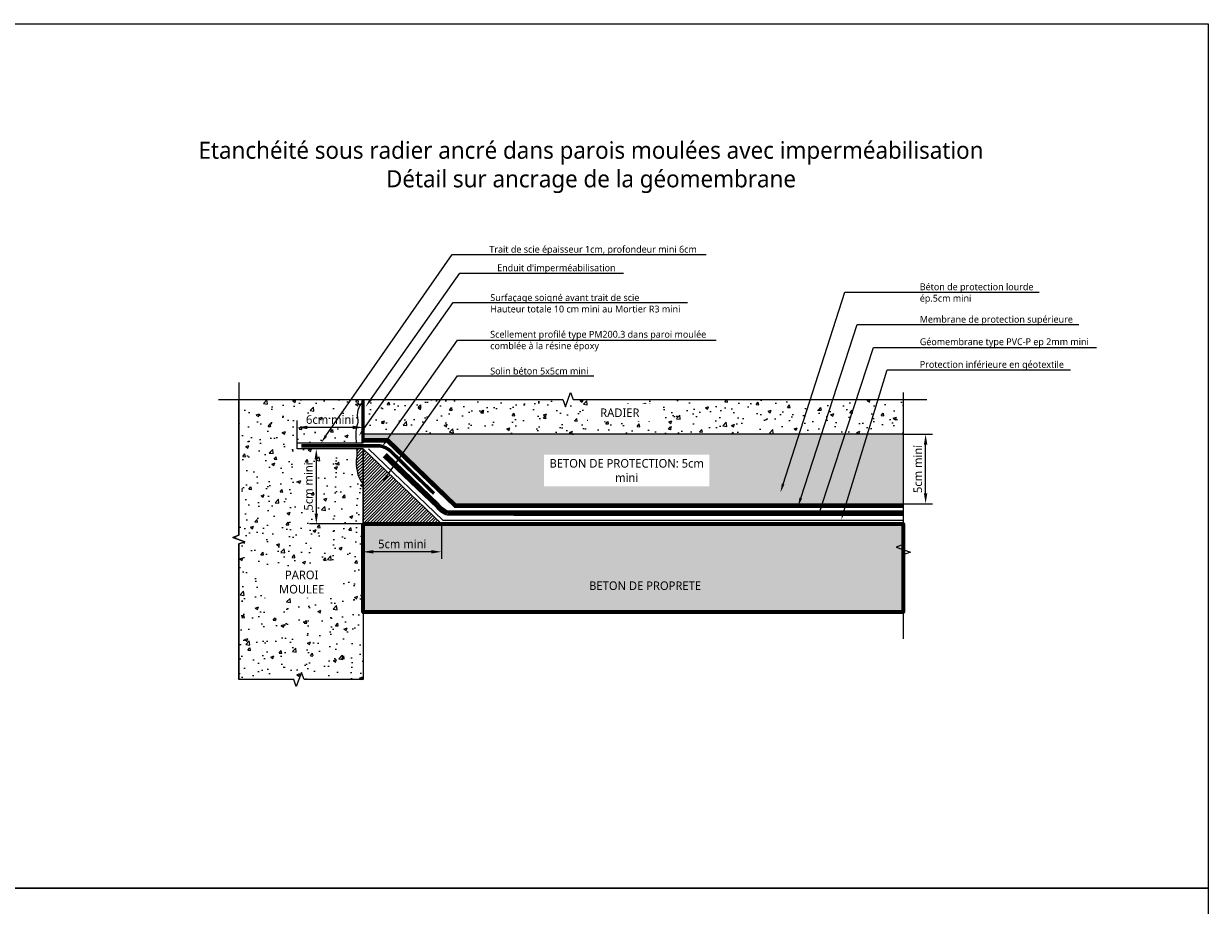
# Model space of a CAD drawing. Header units: millimetres. Extents: x -3314 to 21255525, y -15000 to 1735000.
# Tile 97 of 109: x 29501 to 29846, y 11907 to 12164. Entities that reach past the tile are written whole.
import ezdxf
from ezdxf import colors
from ezdxf.entities.mleader import LeaderData, LeaderLine
from ezdxf.math import Vec2, Vec3

# ---------------------------------------------------------------- set-up
doc = ezdxf.new("R2010")
doc.units = ezdxf.units.MM
for name, pattern in [('CACHE', [0.375, 0.25, -0.125]), ('CONTINU', [0]), ('TIRETPT', [1, 0.5, -0.25, 0, -0.25])]:
    doc.linetypes.add(name, pattern=pattern)
for name, color, linetype, lineweight in [('Dessin_AXE', 8, 'Continuous', 5), ('Dessin_HACHURES', 253, 'Continuous', 9), ('Produit_Imperméabilisation', 219, 'Continuous', 0), ('SYSTEME_DEG_ Geomembrane SYNTHETIQUE', 1, 'Continuous', 9), ('SYSTEME_DEG_Protection inferieure', 3, 'Continuous', 5), ('SYSTEME_DEG_Protection superieure', 5, 'Continuous', 9)]:
    doc.layers.add(name, color=color, linetype=linetype, lineweight=lineweight)
for name, color, linetype in [('Dessin_CONTOURS BETON', 7, 'Continuous'), ('Dessin_COTATIONS', 7, 'Continuous'), ('Dessin_TEXTES', 7, 'CONTINU'), ('GEN-_-CARTOUCHE', 7, 'Continuous'), ('Matériel_Profilé PM200', 40, 'Continuous')]:
    doc.layers.add(name, color=color, linetype=linetype)
doc.layers.add('GEN-_-FMULT', color=210, linetype='Continuous', plot=False)
doc.styles.add('Arial', font='segoeui.ttf')
doc.styles.add('txt-moyen', font='segoeui.ttf')
doc.linetypes.add('ISOLATION', pattern='A,0.0001,-0.1,[134,ltypeshp.shx,S=0.1,R=0,X=-0.1,Y=0],-0.2,[134,ltypeshp.shx,S=0.1,R=180,X=0.1,Y=0],-0.1', length=0.4001)
doc.dimstyles.new('1000F2', dxfattribs={"dimscale": 10, "dimtxt": 0.25, "dimasz": 0.3, "dimexe": 0.2, "dimexo": 0, "dimgap": 0.1, "dimtad": 1, "dimzin": 0, "dimdsep": 46, "dimtxsty": 'txt-moyen', "dimcen": 0.1, "dimclrd": 256, "dimclre": 256, "dimclrt": 256, "dimazin": 0, "dimtfac": 1, "dimtmove": 2, "dimatfit": 3, "dimfxl": 1, "dimtolj": 1, "dimtzin": 0, "dimlwd": -1, "dimlwe": -1, "dimarcsym": 0})
pattern_1 = [(50, (30701.5644, 3930.5165), (4.5546167, -0.3984771), [0.47625, -5.23875]), (355, (30701.5644, 3930.5165), (-0.8810855, 4.776421), [0.381, -4.1910146]), (100.451445, (30701.944, 3930.4832), (3.6735312, 4.3779438), [0.4047502, -4.452256]), (46.1842, (30701.5644, 3931.7865), (6.776976, -1.0510582), [0.714375, -7.858125]), (96.63556, (30702.129, 3931.699), (5.9351034, 6.185653), [0.6071256, -6.67839]), (351.18415, (30701.5644, 3931.7865), (5.9351034, 6.185653), [0.571499, -6.2864933]), (21, (30702.1994, 3931.469), (3.7903598, -2.55663), [0.47625, -5.23875]), (326, (30702.1994, 3931.469), (1.5450507, 4.6046992), [0.381, -4.191]), (71.451445, (30702.5153, 3931.256), (5.3354105, 2.0480692), [0.4047502, -4.4522484]), (37.5, (30701.5644, 3930.5165), (0.07721508, 2.11387597), [0, -4.1402, 0, -4.2545, 0, -4.206875]), (7.5, (30701.5644, 3930.5165), (1.67049156, 2.5045144), [0, -2.4257, 0, -4.04495, 0, -1.603375]), (327.5, (30700.1483, 3930.5165), (3.38976488, -0.1432186), [0, -1.5875, 0, -4.953, 0, -6.57225]), (317.5, (30699.5133, 3930.5165), (3.7032295, 0.6356623), [0, -2.06375, 0, -3.2893, 0, -4.66725])]
pattern_2 = [(50, (30701.5644, 3930.5165), (9.1092334, -0.796954), [0.9525, -10.4775]), (355, (30701.564, 3930.516), (-1.762171, 9.552842), [0.762, -8.382029]), (100.45144, (30702.3235, 3930.45), (7.347062, 8.755888), [0.8095, -8.904512]), (46.1842, (30701.564, 3933.056), (13.553952, -2.102116), [1.42875, -15.71625]), (96.63556, (30702.694, 3932.881), (11.870207, 12.371306), [1.21425, -13.35678]), (351.18415, (30701.564, 3933.056), (11.870207, 12.371306), [1.142998, -12.572987]), (21, (30702.8344, 3932.4215), (7.5807196, -5.11326), [0.9525, -10.4775]), (326, (30702.834, 3932.421), (3.090101, 9.209398), [0.762, -8.382]), (71.45144, (30703.466, 3931.995), (10.670821, 4.096138), [0.8095, -8.904497]), (37.5, (30701.5644, 3930.5165), (0.1544302, 4.227752), [0, -8.2804, 0, -8.509, 0, -8.41375]), (7.5, (30701.5644, 3930.5165), (3.3409831, 5.0090287), [0, -4.8514, 0, -8.0899, 0, -3.20675]), (327.5, (30698.7323, 3930.5165), (6.7795298, -0.2864372), [0, -3.175, 0, -9.906, 0, -13.1445]), (317.5, (30697.462, 3930.5165), (7.406459, 1.2713246), [0, -4.1275, 0, -6.5786, 0, -9.3345])]

# ---------------------------------------------------------------- blocks, each defined once
blk = doc.blocks.new('*D20')
at = {"layer": 'Defpoints', "color": 0, "transparency": 16777216}
for p in [(29599.6, 12039.84), (29585.98, 12018.01), (29599.6, 12018.01)]:
    blk.add_point(p, dxfattribs=at)
at = {"layer": 'Dessin_COTATIONS', "transparency": 16777216}
for p, q in [((29599.6, 12039.84), (29583.98, 12039.84)), ((29585.98, 12036.84), (29585.98, 12021.01)), ((29599.6, 12018.01), (29583.98, 12018.01))]:
    blk.add_line(p, q, dxfattribs=at)
for points in [[(29586.48, 12036.84), (29585.48, 12036.84), (29585.98, 12039.84)], [(29585.48, 12021.01), (29586.48, 12021.01), (29585.98, 12018.01)]]:
    blk.add_solid(points, dxfattribs=at)
at = {"layer": 'Dessin_COTATIONS', "transparency": 16777216, "insert": (29583.71, 12028.92), "char_height": 2.5, "attachment_point": 5, "rotation": 90, "style": 'txt-moyen'}
blk.add_mtext('\\A1;5cm mini', dxfattribs=at)
blk = doc.blocks.new('*D26')
at = {"layer": 'Defpoints', "color": 0, "transparency": 16777216}
for p in [(29580.41, 12046.13), (29580.41, 12041.68), (29599.6, 12041.68)]:
    blk.add_point(p, dxfattribs=at)
at = {"layer": 'Dessin_COTATIONS', "transparency": 16777216}
for p, q in [((29580.41, 12041.68), (29580.41, 12048.13)), ((29599.6, 12041.68), (29599.6, 12048.13)), ((29596.6, 12046.13), (29583.41, 12046.13))]:
    blk.add_line(p, q, dxfattribs=at)
for points in [[(29583.41, 12046.63), (29583.41, 12045.63), (29580.41, 12046.13)], [(29596.6, 12045.63), (29596.6, 12046.63), (29599.6, 12046.13)]]:
    blk.add_solid(points, dxfattribs=at)
at = {"layer": 'Dessin_COTATIONS', "transparency": 16777216, "insert": (29590.01, 12048.4), "char_height": 2.5, "attachment_point": 5, "style": 'txt-moyen'}
blk.add_mtext('\\A1;6cm mini', dxfattribs=at)
blk = doc.blocks.new('*D27')
at = {"layer": 'Defpoints', "color": 0, "transparency": 16777216}
for p in [(29599.6, 12018.01), (29622.46, 12018.01), (29599.6, 12009.86)]:
    blk.add_point(p, dxfattribs=at)
at = {"layer": 'Dessin_COTATIONS', "transparency": 16777216}
for p, q in [((29599.6, 12018.01), (29599.6, 12007.86)), ((29622.46, 12018.01), (29622.46, 12007.86)), ((29619.46, 12009.86), (29602.6, 12009.86))]:
    blk.add_line(p, q, dxfattribs=at)
for points in [[(29602.6, 12010.36), (29602.6, 12009.36), (29599.6, 12009.86)], [(29619.46, 12009.36), (29619.46, 12010.36), (29622.46, 12009.86)]]:
    blk.add_solid(points, dxfattribs=at)
at = {"layer": 'Dessin_COTATIONS', "transparency": 16777216, "insert": (29611.03, 12012.13), "char_height": 2.5, "attachment_point": 5, "style": 'txt-moyen'}
blk.add_mtext('\\A1;5cm mini', dxfattribs=at)
blk = doc.blocks.new('*D28')
at = {"layer": 'Defpoints', "color": 0, "transparency": 16777216}
for p in [(29757.02, 12044.13), (29763.52, 12044.13), (29757.02, 12023.88)]:
    blk.add_point(p, dxfattribs=at)
at = {"layer": 'Dessin_COTATIONS', "transparency": 16777216}
for p, q in [((29757.02, 12044.13), (29765.52, 12044.13)), ((29763.52, 12026.88), (29763.52, 12041.13)), ((29757.02, 12023.88), (29765.52, 12023.88))]:
    blk.add_line(p, q, dxfattribs=at)
for points in [[(29764.02, 12041.13), (29763.02, 12041.13), (29763.52, 12044.13)], [(29763.02, 12026.88), (29764.02, 12026.88), (29763.52, 12023.88)]]:
    blk.add_solid(points, dxfattribs=at)
at = {"layer": 'Dessin_COTATIONS', "transparency": 16777216, "insert": (29761.25, 12034.01), "char_height": 2.5, "attachment_point": 5, "rotation": 90, "style": 'txt-moyen'}
blk.add_mtext('\\A1;5cm mini', dxfattribs=at)

msp = doc.modelspace()

# ---------------------------------------------------------------- hatches: boundary and pattern name
at = {"layer": 'Dessin_HACHURES', "linetype": 'CONTINU'}
h = msp.add_hatch(dxfattribs=at)
h.set_pattern_fill('AR-CONC', color=253, scale=0.05)
h.set_pattern_definition(pattern_2)
h.paths.add_polyline_path([(29599.5984, 12029.5588, -0.20850078), (29597.7793, 12037.6688, 0.01430649), (29597.7298, 12039.8414), (29580.4121, 12039.8414), (29580.4121, 12041.6828), (29597.6103, 12041.6828, -0.00083309), (29597.4713, 12043.8259, -0.08063702), (29597.6913, 12046.0689, 0.02864474), (29598.1314, 12048.2239, -0.27179372), (29599.5984, 12053.6779), (29599.5984, 12054.2259), (29563.4187, 12054.2259), (29563.4187, 12014.6725), (29561.7015, 12014.0475), (29565.1358, 12012.7975), (29563.4187, 12012.1725), (29563.4187, 11972.6192), (29579.4029, 11972.6192), (29580.1529, 11970.5586), (29581.6529, 11974.6798), (29582.4029, 11972.6192), (29599.5984, 11972.6192)])
h.paths.add_polyline_path([(29586.3018, 12021.3598), (29586.3018, 12036.5815), (29581.1501, 12036.5815), (29581.1501, 12021.3598)], flags=24)
h.paths.add_polyline_path([(29573.6868, 11996.314), (29589.6861, 11996.314), (29589.6861, 12005.6767), (29573.6868, 12005.6767)], flags=24)
h = msp.add_hatch(dxfattribs=at)
h.set_pattern_fill('AR-CONC', color=253, scale=0.05)
h.set_pattern_definition(pattern_2)
h.paths.add_polyline_path([(29746.5841, 12044.1313), (29757.0244, 12044.1313), (29757.0244, 12054.2259), (29749.6717, 12054.2259)])
h.paths.add_polyline_path([(29740.0317, 12044.1313), (29746.5841, 12044.1313), (29749.6717, 12054.2259), (29743.3353, 12054.2259)])
h.paths.add_polyline_path([(29733.2049, 12044.1313), (29740.0317, 12044.1313), (29743.3353, 12054.2259), (29736.4918, 12054.2259)])
h.paths.add_polyline_path([(29726.6765, 12044.1313), (29733.2049, 12044.1313), (29736.4918, 12054.2259), (29729.9224, 12054.2259)])
h.paths.add_polyline_path([(29660.8411, 12054.2259), (29660.0911, 12056.2865), (29658.5911, 12052.1653), (29657.8411, 12054.2259), (29622.2644, 12054.2259), (29615.1263, 12044.1313), (29726.6765, 12044.1313), (29729.9224, 12054.2259)])
h.paths.add_polyline_path([(29607.741, 12044.1313), (29615.1263, 12044.1313), (29622.2644, 12054.2259), (29614.8786, 12054.2259)])
h.paths.add_polyline_path([(29614.8786, 12054.2259), (29599.5984, 12054.2259), (29599.5984, 12044.1313), (29607.741, 12044.1313)])
h.paths.add_polyline_path([(29667.7281, 12047.6397), (29680.8121, 12047.6397), (29680.8121, 12053.6386), (29667.7281, 12053.6386)], flags=24)
h = msp.add_hatch(dxfattribs=at)
h.set_pattern_fill('AR-CONC', color=253, scale=0.025)
h.set_pattern_definition(pattern_1)
h.paths.add_polyline_path([(29626.637, 12023.8623), (29646.3441, 12023.8821), (29733.4047, 12023.8821), (29740.0317, 12044.1313), (29615.1263, 12044.1313), (29611.2833, 12038.6966)])
h.paths.add_polyline_path([(29654.7481, 12029.5733), (29698.0981, 12029.5733), (29698.0981, 12037.575), (29654.7481, 12037.575)], flags=24)
h.paths.add_polyline_path([(29757.0244, 12044.1313), (29746.5841, 12044.1313), (29740.3906, 12023.8821), (29757.0244, 12023.8821)])
h.paths.add_polyline_path([(29733.4047, 12023.8821), (29740.3906, 12023.8821), (29746.5841, 12044.1313), (29740.0317, 12044.1313)])
h.paths.add_polyline_path([(29606.8851, 12042.946), (29611.2833, 12038.6966), (29615.1263, 12044.1313), (29607.741, 12044.1313), (29606.8969, 12042.9376)])
h.paths.add_polyline_path([(29599.5984, 12042.946), (29606.8851, 12042.946), (29606.8969, 12042.9376), (29607.741, 12044.1313), (29599.5984, 12044.1313)])
at = {"layer": 'Dessin_HACHURES', "linetype": 'Continuous'}
h = msp.add_hatch(dxfattribs=at)
h.set_pattern_fill('ANSI31', color=256, scale=5)
h.set_pattern_definition([(45, (30073.744, 10803.1974), (-0.44194174, 0.44194174), [])])
h.paths.add_polyline_path([(29597.7298, 12039.8414, -0.01430649), (29597.7793, 12037.6688, 0.20850078), (29599.5984, 12029.5588), (29599.5984, 12039.8414)])
at = {"layer": 'Dessin_HACHURES'}
h = msp.add_hatch(dxfattribs=at)
h.set_pattern_fill('ANSI31', color=256, scale=0.2)
h.set_pattern_definition([(45, (30701.5644, 3930.51645), (-0.449012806, 0.449012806), [])])
h.paths.add_polyline_path([(29599.6329, 12039.8414), (29599.5984, 12039.8414), (29599.5984, 12029.5588), (29599.5984, 12018.0077), (29622.4581, 12018.0077), (29619.2343, 12021.0914, -0.0837922), (29617.7821, 12022.4805)])
at = {"layer": 'Dessin_HACHURES', "linetype": 'CONTINU'}
h = msp.add_hatch(dxfattribs=at)
h.set_pattern_fill('AR-CONC', color=253, scale=0.025)
h.set_pattern_definition(pattern_1)
h.paths.add_polyline_path([(29662.3756, 11998.0493), (29701.1906, 11998.0493), (29701.1906, 12001.8843), (29662.3756, 12001.8843)], flags=9)

# ---------------------------------------------------------------- linework, layer by layer
at = {"layer": 'Defpoints', "linetype": 'Continuous'}
msp.add_lwpolyline([(29445.8919, 11911.8392), (29845.8919, 11911.8392), (29845.8919, 11659.8392), (29445.8919, 11659.8392)], close=True, dxfattribs=at)
at = {"layer": 'Dessin_AXE', "flags": 128}
msp.add_lwpolyline([(29563.4187, 12059.2259), (29563.4187, 12014.6725), (29561.7015, 12014.0475), (29565.1358, 12012.7975), (29563.4187, 12012.1725), (29563.4187, 11972.6192)], dxfattribs=at)
at = {"layer": 'Dessin_AXE', "linetype": 'Continuous', "flags": 128}
for points in [[(29563.4187, 11972.6192), (29563.4187, 11972.6192), (29563.4187, 12012.1725), (29565.1358, 12012.7975), (29561.7015, 12014.0475), (29563.4187, 12014.6725), (29563.4187, 12054.2259), (29563.4187, 12054.2259)], [(29757.0244, 12056.2881), (29757.0244, 12011.9848), (29754.9638, 12011.2348), (29759.085, 12009.7348), (29757.0244, 12008.9848), (29757.0244, 11984.5331)], [(29599.5984, 11972.6192), (29582.4029, 11972.6192), (29581.6529, 11974.6798), (29580.1529, 11970.5586), (29579.4029, 11972.6192), (29563.4187, 11972.6192)]]:
    msp.add_lwpolyline(points, dxfattribs=at)
at = {"layer": 'Dessin_CONTOURS BETON', "color": 0}
msp.add_line((29615.3511, 12018.0077), (29757.0244, 12018.0077), dxfattribs=at)
at = {"layer": 'Dessin_CONTOURS BETON', "linetype": 'Continuous', "flags": 128}
for points in [[(29563.4187, 12054.2259), (29599.5984, 12054.2259), (29599.5984, 12041.6828)], [(29599.5984, 12039.8414), (29599.5984, 11972.6192)]]:
    msp.add_lwpolyline(points, dxfattribs=at)
at = {"layer": 'Dessin_CONTOURS BETON', "linetype": 'Continuous', "lineweight": 9, "flags": 128}
for points in [[(29599.5984, 12041.6828), (29599.5984, 12053.6779, 0.27179372), (29598.1314, 12048.2239, -0.02864474), (29597.6913, 12046.0689, 0.08063702), (29597.4713, 12043.8259, 0.00083309), (29597.6103, 12041.6828)], [(29597.7298, 12039.8414, -0.01430649), (29597.7793, 12037.6688, 0.20850078), (29599.5984, 12029.5588), (29599.5984, 12039.8414)]]:
    msp.add_lwpolyline(points, format="xyb", dxfattribs=at)
at = {"layer": 'Dessin_CONTOURS BETON', "flags": 128}
for points in [[(29599.5984, 12054.2259), (29599.5984, 12041.6828)], [(29599.5984, 12039.8414), (29599.5984, 12039.8414), (29580.4121, 12039.8414), (29580.4121, 12039.8414), (29580.4121, 12041.6828), (29580.4121, 12041.6828), (29599.5984, 12041.6828), (29599.5984, 12041.6828)], [(29599.5984, 12039.8414), (29599.5984, 11972.6192)], [(29599.5984, 11992.2909), (29757.0244, 11992.2909)]]:
    msp.add_lwpolyline(points, dxfattribs=at)
at = {"layer": 'Dessin_CONTOURS BETON', "linetype": 'CONTINU', "lineweight": 0}
msp.add_lwpolyline([(29757.0244, 12044.1313), (29757.0244, 12044.1313), (29599.5984, 12044.1313)], dxfattribs=at)
at = {"layer": 'Dessin_CONTOURS BETON', "linetype": 'Continuous', "flags": 128}
msp.add_lwpolyline([(29599.5984, 12018.0077), (29599.5984, 12039.8744), (29622.4581, 12018.0077), (29599.5984, 12018.0077)], close=True, dxfattribs=at)
at = {"layer": 'Matériel_Profilé PM200', "linetype": 'CONTINU', "ltscale": 5, "const_width": 1, "flags": 128}
msp.add_lwpolyline([(29581.6205, 12040.7621), (29604.4961, 12040.7621, -0.13398035), (29607.6682, 12039.1972), (29612.9107, 12034.0094), (29620.2999, 12026.8404)], format="xyb", dxfattribs=at)
at = {"layer": 'Produit_Imperméabilisation', "linetype": 'CONTINU', "ltscale": 0.2, "const_width": 1, "flags": 128}
msp.add_lwpolyline([(29599.5984, 12041.6828), (29599.5984, 12041.6828), (29599.5984, 12054.2259)], dxfattribs=at)
at = {"layer": 'SYSTEME_DEG_ Geomembrane SYNTHETIQUE', "linetype": 'TIRETPT', "ltscale": 10, "flags": 128}
msp.add_lwpolyline([(29757.0244, 12021.11, 1.25, 1.25, 0), (29643.4968, 12021.11, 1.25, 1.25, 0), (29624.1161, 12021.11, 1.25, 1.25, -0.11901173), (29621.0131, 12023.5992, 1.25, 1.25, 0), (29605.9906, 12038.0849, 0, 0, 0)], format="xyseb", dxfattribs=at)
at = {"layer": 'SYSTEME_DEG_ Geomembrane SYNTHETIQUE', "linetype": 'ByBlock', "ltscale": 0.1, "flags": 128}
for points in [[(29757.0244, 12020.485), (29643.4968, 12020.485), (29624.1297, 12020.5265, -0.15817288), (29621.0892, 12022.6817), (29605.5109, 12037.5833)], [(29757.0244, 12021.735), (29643.4968, 12021.735), (29624.0678, 12021.7781, -0.07715061), (29621.6484, 12023.8087), (29606.4377, 12038.5522)]]:
    msp.add_lwpolyline(points, format="xyb", dxfattribs=at)
at = {"layer": 'SYSTEME_DEG_Protection inferieure', "linetype": 'ISOLATION', "ltscale": 2, "flags": 128}
msp.add_lwpolyline([(29601.1898, 12039.8744), (29622.897, 12019.11), (29757.0244, 12019.1289)], dxfattribs=at)
at = {"layer": 'SYSTEME_DEG_Protection superieure', "linetype": 'CACHE', "ltscale": 5, "flags": 128}
msp.add_lwpolyline([(29599.5984, 12042.446, 1, 1, 0), (29606.683, 12042.446, 1, 1, 0), (29626.4351, 12023.3621, 1, 1, 0), (29626.4351, 12023.3621, 1, 1, 0), (29646.3443, 12023.3821, 1, 1, 0), (29757.0244, 12023.3821, 0, 0, 0)], format="xyseb", dxfattribs=at)
at = {"layer": 'SYSTEME_DEG_Protection superieure', "linetype": 'CONTINU', "ltscale": 5, "flags": 128}
for points in [[(29599.5984, 12042.946), (29606.8851, 12042.946), (29626.637, 12023.8623), (29646.3441, 12023.8821), (29757.0244, 12023.8821)], [(29599.5984, 12041.946), (29606.4809, 12041.946), (29626.2332, 12022.8619), (29646.3446, 12022.8821), (29757.0244, 12022.8821)]]:
    msp.add_lwpolyline(points, dxfattribs=at)

# ---------------------------------------------------------------- texts
at = {"layer": 'GEN-_-FMULT', "insert": (29666.0303, 12129.4553), "char_height": 5, "width": 406, "attachment_point": 2, "style": 'Arial'}
msp.add_mtext('Etanchéité sous radier ancré dans parois moulées avec imperméabilisation\\PDétail sur ancrage de la géomembrane', dxfattribs=at)

# ---------------------------------------------------------------- dimensions: what is measured, and where the dimension line sits
at = {"layer": 'Dessin_COTATIONS'}
for p1, p2, distance, text, picture, middle in [((29599.5984, 12041.6828), (29580.4121, 12041.6828), -4.4456, '6cm mini', '*D26', (29590.0052, 12048.4047)), ((29622.4581, 12018.0077), (29599.5984, 12018.0077), 8.1525, '5cm mini', '*D27', (29611.0282, 12012.1265))]:
    dim = msp.add_aligned_dim(p1=p1, p2=p2, distance=distance, text=text, dimstyle='1000F2', dxfattribs=at)
    dim.commit()
    dim.dimension.update_dxf_attribs({"geometry": picture, "text_midpoint": middle})
for base, p1, p2, picture, middle in [((29763.5244, 12044.1313), (29757.0244, 12023.8821), (29757.0244, 12044.1313), '*D28', (29761.2531, 12034.0067)), ((29585.9794, 12018.0077), (29599.5984, 12039.8414), (29599.5984, 12018.0077), '*D20', (29583.7081, 12028.9246))]:
    dim = msp.add_linear_dim(base=base, p1=p1, p2=p2, angle=90, text='5cm mini', dimstyle='1000F2', dxfattribs=at)
    dim.commit()
    dim.dimension.update_dxf_attribs({"geometry": picture, "text_midpoint": middle})

# ---------------------------------------------------------------- leaders
at = {"layer": 'Dessin_TEXTES'}
ml = msp.add_multileader_mtext('Standard', dxfattribs=at)
ml.set_content('Béton de protection lourde\\Pép.5cm mini', color=256, style='txt-moyen')
ml.set_leader_properties(linetype='ByLayer', lineweight=-1)
ml.build(insert=Vec2(0, 0))
ml.multileader.update_dxf_attribs({"text_left_attachment_type": 6, "text_right_attachment_type": 6, "dogleg_length": 7.5, "arrow_head_size": 2.5})
ctx = ml.context
ctx.base_point, ctx.char_height, ctx.arrow_head_size, ctx.plane_origin = Vec3(29759.8275, 12085.5763), 2, 2.5, Vec3(29720.6358, 12088.8682)
ctx.left_attachment, ctx.right_attachment = 6, 6
notes = []
notes.append((ctx, [(0, (1, 1, 0), (29740.0037, 12085.5775), (1, 0), 19.8239, [(0, [(29721.2441, 12027.2373)], 0, [])])]))
ctx.mtext.insert, ctx.mtext.flow_direction = Vec3(29761.8275, 12088.1315), 5
ml = msp.add_multileader_mtext('Standard', dxfattribs=at)
ml.set_content('Membrane de protection supérieure', color=256, style='txt-moyen')
ml.set_leader_properties(linetype='ByLayer', lineweight=-1)
ml.build(insert=Vec2(0, 0))
ml.multileader.update_dxf_attribs({"text_left_attachment_type": 6, "text_right_attachment_type": 6, "dogleg_length": 7.5, "arrow_head_size": 2.5})
ctx = ml.context
ctx.base_point, ctx.char_height, ctx.arrow_head_size, ctx.plane_origin = Vec3(29759.8275, 12076.0939), 2, 2.5, Vec3(29725.0958, 12082.8774)
ctx.left_attachment, ctx.right_attachment = 6, 6
notes.append((ctx, [(0, (1, 1, 0), (29743.6125, 12076.0951), (1, 0), 16.215, [(0, [(29726.3713, 12023.1439)], 0, [])])]))
ctx.mtext.insert, ctx.mtext.flow_direction = Vec3(29761.8275, 12078.6491), 5
ml = msp.add_multileader_mtext('Standard', dxfattribs=at)
ml.set_content('Géomembrane type PVC-P ep 2mm mini', color=256, style='txt-moyen')
ml.set_leader_properties(linetype='ByLayer', lineweight=-1)
ml.build(insert=Vec2(0, 0))
ml.multileader.update_dxf_attribs({"text_left_attachment_type": 6, "text_right_attachment_type": 6, "dogleg_length": 7.5, "arrow_head_size": 2.5})
ctx = ml.context
ctx.base_point, ctx.char_height, ctx.arrow_head_size, ctx.plane_origin = Vec3(29759.8275, 12069.4442), 2, 2.5, Vec3(29729.7991, 12076.2278)
ctx.left_attachment, ctx.right_attachment = 6, 6
notes.append((ctx, [(0, (1, 1, 0), (29748.3158, 12069.4442), (1, 0), 11.5117, [(0, [(29732.5044, 12021.1312)], 0, [])])]))
ctx.mtext.insert, ctx.mtext.flow_direction = Vec3(29761.8275, 12072.1164), 5
ml = msp.add_multileader_mtext('Standard', dxfattribs=at)
ml.set_content('Protection inférieure en géotextile', color=256, style='txt-moyen')
ml.set_leader_properties(linetype='ByLayer', lineweight=-1)
ml.build(insert=Vec2(0, 0))
ml.multileader.update_dxf_attribs({"text_left_attachment_type": 6, "text_right_attachment_type": 6, "dogleg_length": 7.5, "arrow_head_size": 2.5})
ctx = ml.context
ctx.base_point, ctx.char_height, ctx.arrow_head_size, ctx.plane_origin = Vec3(29759.8275, 12062.9069), 2, 2.5, Vec3(29733.8109, 12067.1025)
ctx.left_attachment, ctx.right_attachment = 6, 6
notes.append((ctx, [(0, (1, 1, 0), (29752.3275, 12062.9089), (1, 0), 7.5, [(0, [(29738.9579, 12019.1982)], 0, [])])]))
ctx.mtext.insert, ctx.mtext.flow_direction = Vec3(29761.8275, 12065.4949), 5
for ctx, leaders in notes:
    for number, flags, end, landing, length, lines in leaders:
        leader = LeaderData()
        leader.index, (leader.has_last_leader_line, leader.has_dogleg_vector, leader.attachment_direction) = number, flags
        leader.last_leader_point, leader.dogleg_vector, leader.dogleg_length = Vec3(end), Vec3(landing), length
        for number, points, colour, breaks in lines:
            line = LeaderLine()
            line.index, line.vertices, line.color, line.breaks = number, Vec3.list(points), colors.encode_raw_color(colour), breaks
            leader.lines.append(line)
        ctx.leaders.append(leader)

# ---------------------------------------------------------------- next in the draw order: texts
at = {"layer": 'Dessin_TEXTES', "insert": (29674.4262, 12050.4107), "char_height": 2.5, "width": 16.052251, "attachment_point": 5, "style": 'txt-moyen', "bg_fill": 2}
msp.add_mtext('RADIER', dxfattribs=at)
at = {"layer": 'Dessin_TEXTES', "char_height": 2.5, "attachment_point": 5, "style": 'txt-moyen', "bg_fill": 3, "box_fill_scale": 1.5, "bg_fill_color": 9, "bg_fill_true_color": 13158600}
for s, insert, width, bg_fill_transparency in [('BETON DE PROTECTION: 5cm mini', (29676.4231, 12033.5741), 45.710505, 16137228), ('PAROI\\PMOULEE', (29581.7223, 12001.0354), 20.623905, 9024700), ('BETON DE PROPRETE', (29681.7831, 11999.9668), 45.710505, 16137228)]:
    msp.add_mtext(s, dxfattribs=dict(at, insert=insert, width=width, bg_fill_transparency=bg_fill_transparency))

# ---------------------------------------------------------------- next in the draw order: hatches: boundary and pattern name
at = {"layer": 'GEN-_-CARTOUCHE', "lineweight": 70, "ltscale": 10, "transparency": 33554676}
h = msp.add_hatch(dxfattribs=at)
h.set_pattern_fill('AR-CONC', color=253, scale=0.025)
h.paths.add_polyline_path([(29599.5984, 12018.0077), (29757.0244, 12018.0077), (29757.0244, 11992.2909), (29599.5984, 11992.2909)])

# ---------------------------------------------------------------- next in the draw order: linework, layer by layer
at = {"layer": 'Defpoints', "linetype": 'Continuous'}
msp.add_lwpolyline([(29445.8919, 12163.8392), (29845.8919, 12163.8392), (29845.8919, 11911.8392), (29445.8919, 11911.8392)], close=True, dxfattribs=at)
at = {"layer": 'Dessin_AXE', "linetype": 'Continuous', "flags": 128}
msp.add_lwpolyline([(29557.4479, 12054.2259), (29657.8411, 12054.2259), (29658.5911, 12052.1653), (29660.0911, 12056.2865), (29660.8411, 12054.2259), (29763.8723, 12054.2259)], dxfattribs=at)
at = {"layer": 'GEN-_-CARTOUCHE', "lineweight": 70, "ltscale": 10}
msp.add_lwpolyline([(29599.5984, 12018.0077), (29757.0244, 12018.0077), (29757.0244, 11992.2909), (29599.5984, 11992.2909)], close=True, dxfattribs=at)

# ---------------------------------------------------------------- next in the draw order: leaders
at = {"layer": 'Dessin_TEXTES'}
ml = msp.add_multileader_mtext('Standard', dxfattribs=at)
ml.set_content('Trait de scie épaisseur 1cm, profondeur mini 6cm', color=256, style='txt-moyen')
ml.set_leader_properties(linetype='ByLayer', lineweight=-1)
ml.build(insert=Vec2(0, 0))
ml.multileader.update_dxf_attribs({"text_left_attachment_type": 6, "text_right_attachment_type": 6, "dogleg_length": 7.5, "arrow_head_size": 2.5})
ctx = ml.context
ctx.base_point, ctx.char_height, ctx.arrow_head_size, ctx.plane_origin = Vec3(29634.4081, 12096.5138), 2, 2.5, Vec3(29607.042, 12100.7093)
ctx.left_attachment, ctx.right_attachment = 6, 6
notes = []
notes.append((ctx, [(0, (1, 1, 0), (29625.5586, 12096.515), (1, 0), 8.8495, [(0, [(29587.3738, 12041.5935)], 0, [])])]))
ctx.mtext.insert, ctx.mtext.flow_direction = Vec3(29636.4081, 12099.069), 5
ml = msp.add_multileader_mtext('Standard', dxfattribs=at)
ml.set_content("Enduit d'imperméabilisation", color=256, style='txt-moyen')
ml.set_leader_properties(linetype='ByLayer', lineweight=-1)
ml.build(insert=Vec2(0, 0))
ml.multileader.update_dxf_attribs({"text_left_attachment_type": 6, "text_right_attachment_type": 6, "dogleg_length": 7.5, "arrow_head_size": 2.5})
ctx = ml.context
ctx.base_point, ctx.char_height, ctx.arrow_head_size, ctx.plane_origin = Vec3(29636.6833, 12091.1123), 2, 2.5, Vec3(29609.3172, 12095.3079)
ctx.left_attachment, ctx.right_attachment = 6, 6
notes.append((ctx, [(0, (1, 1, 0), (29627.8338, 12091.1135), (1, 0), 8.8495, [(0, [(29600.3633, 12052.1665)], 0, [])])]))
ctx.mtext.insert, ctx.mtext.flow_direction = Vec3(29638.6833, 12093.6675), 5
ml = msp.add_multileader_mtext('Standard', dxfattribs=at)
ml.set_content('Surfaçage soigné avant trait de scie\\PHauteur totale 10 cm mini au Mortier R3 mini', color=256, style='txt-moyen')
ml.set_leader_properties(linetype='ByLayer', lineweight=-1)
ml.build(insert=Vec2(0, 0))
ml.multileader.update_dxf_attribs({"text_left_attachment_type": 6, "text_right_attachment_type": 6, "dogleg_length": 7.5, "arrow_head_size": 2.5})
ctx = ml.context
ctx.base_point, ctx.char_height, ctx.arrow_head_size, ctx.plane_origin = Vec3(29634.6925, 12082.5837), 2, 2.5, Vec3(29607.3264, 12086.7792)
ctx.left_attachment, ctx.right_attachment = 6, 6
notes.append((ctx, [(0, (1, 1, 0), (29625.843, 12082.5837), (1, 0), 8.8495, [(0, [(29598.3725, 12043.6378)], 0, [])])]))
ctx.mtext.insert, ctx.mtext.flow_direction = Vec3(29636.6925, 12084.9837), 5
ml = msp.add_multileader_mtext('Standard', dxfattribs=at)
ml.set_content('Scellement profilé type PM200.3 dans paroi moulée\\Pcomblée à la résine époxy', color=256, style='txt-moyen')
ml.set_leader_properties(linetype='ByLayer', lineweight=-1)
ml.build(insert=Vec2(0, 0))
ml.multileader.update_dxf_attribs({"text_left_attachment_type": 6, "text_right_attachment_type": 6, "dogleg_length": 7.5, "arrow_head_size": 2.5})
ctx = ml.context
ctx.base_point, ctx.char_height, ctx.arrow_head_size, ctx.plane_origin = Vec3(29634.6677, 12071.6061), 2, 2.5, Vec3(29608.651, 12075.7996)
ctx.left_attachment, ctx.right_attachment = 6, 6
notes.append((ctx, [(0, (1, 1, 0), (29627.1677, 12071.6061), (1, 0), 7.5, [(0, [(29605.1845, 12040.5158)], 0, [])])]))
ctx.mtext.insert, ctx.mtext.flow_direction = Vec3(29636.6677, 12074.2783), 5
ml = msp.add_multileader_mtext('Standard', dxfattribs=at)
ml.set_content('Solin béton 5x5cm mini', color=256, style='txt-moyen')
ml.set_leader_properties(linetype='ByLayer', lineweight=-1)
ml.build(insert=Vec2(0, 0))
ml.multileader.update_dxf_attribs({"text_left_attachment_type": 6, "text_right_attachment_type": 6, "dogleg_length": 7.5, "arrow_head_size": 2.5})
ctx = ml.context
ctx.base_point, ctx.char_height, ctx.arrow_head_size, ctx.plane_origin = Vec3(29634.6677, 12061.16), 2, 2.5, Vec3(29608.651, 12065.3556)
ctx.left_attachment, ctx.right_attachment = 6, 6
notes.append((ctx, [(0, (1, 1, 0), (29627.1677, 12061.16), (1, 0), 7.5, [(0, [(29605.1845, 12030.0718)], 0, [])])]))
ctx.mtext.insert, ctx.mtext.flow_direction = Vec3(29636.6677, 12063.56), 5
for ctx, leaders in notes:
    for number, flags, end, landing, length, lines in leaders:
        leader = LeaderData()
        leader.index, (leader.has_last_leader_line, leader.has_dogleg_vector, leader.attachment_direction) = number, flags
        leader.last_leader_point, leader.dogleg_vector, leader.dogleg_length = Vec3(end), Vec3(landing), length
        for number, points, colour, breaks in lines:
            line = LeaderLine()
            line.index, line.vertices, line.color, line.breaks = number, Vec3.list(points), colors.encode_raw_color(colour), breaks
            leader.lines.append(line)
        ctx.leaders.append(leader)

doc.saveas('drawing.dxf')
